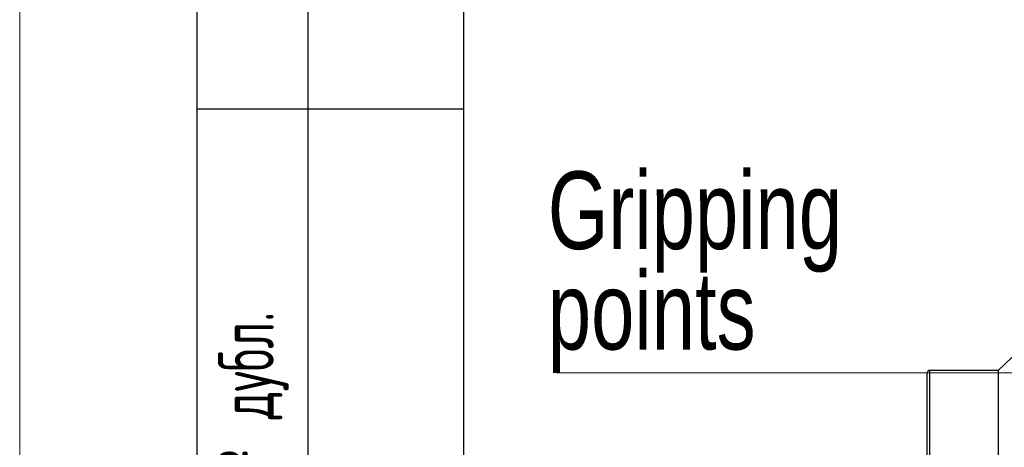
# Model space of a CAD drawing. Header units: millimetres. Extents: x 0 to 420, y 0 to 297.
# Tile 6 of 68: x 0 to 44, y 100 to 119. Entities that reach past the tile are written whole.
import ezdxf

# ---------------------------------------------------------------- set-up
doc = ezdxf.new("R2010")
doc.units = ezdxf.units.MM
doc.layers.add('ОСЕВЫЕ', color=7, linetype='Continuous')
doc.styles.add('SLDTEXTSTYLE0', font='TXT', dxfattribs={"width": 0.75})
doc.styles.add('SLDTEXTSTYLE2', font='TXT', dxfattribs={"width": 0.605, "bigfont": 'bigfont'})

# ---------------------------------------------------------------- blocks, each defined once
blk = doc.blocks.new('SW_NOTE_0_6')
at = {"color": 0, "linetype": 'Continuous', "lineweight": 0}
blk.add_line((-21.137, 0), (0, 0), dxfattribs=at)
at = {"color": 0, "linetype": 'Continuous', "lineweight": 0, "char_height": 3.5, "attachment_point": 1, "style": 'SLDTEXTSTYLE0'}
for s, insert in [('Gripping', (-21.537, 9.082)), ('points', (-21.537, 4.556))]:
    blk.add_mtext(s, dxfattribs=dict(at, insert=insert))

msp = doc.modelspace()

# ---------------------------------------------------------------- linework, layer by layer
at = {"color": 7, "linetype": 'Continuous', "lineweight": 25}
for p, q in [((20, 292), (20, 5)), ((20, 292), (20, 5)), ((8, 5), (8, 150)), ((13, 5), (13, 150)), ((20, 115), (8, 115)), ((45.3048, 104.34064), (44.11316, 103.22036)), ((40.91316, 74.42036), (40.91316, 103.12036)), ((44.11316, 103.22036), (41.01316, 103.22036)), ((44.11316, 103.22036), (44.11316, 74.41446))]:
    msp.add_line(p, q, dxfattribs=at)
at = {"color": 8, "linetype": 'Continuous', "lineweight": 25}
msp.add_line((41.01316, 103.22036), (41.01316, 74.32036), dxfattribs=at)
at = {"color": 7, "linetype": 'Continuous', "lineweight": 25}
msp.add_arc((41.01316, 103.12036), 0.1, 90, 180, dxfattribs=at)
at = {"layer": 'ОСЕВЫЕ', "lineweight": 18}
msp.add_line((0, 297), (0, 0), dxfattribs=at)

# ---------------------------------------------------------------- block references
at = {"color": 7, "linetype": 'Continuous', "lineweight": 0}
msp.add_blockref('SW_NOTE_0_6', (45.3456, 103.10667), dxfattribs=at)

# ---------------------------------------------------------------- texts
at = {"color": 7, "linetype": 'Continuous', "lineweight": 0, "insert": (8.94986, 92.11997), "char_height": 2.5, "attachment_point": 1, "rotation": 90, "style": 'SLDTEXTSTYLE2'}
msp.add_mtext('Инв. № дубл.', dxfattribs=at)

doc.saveas('drawing.dxf')
